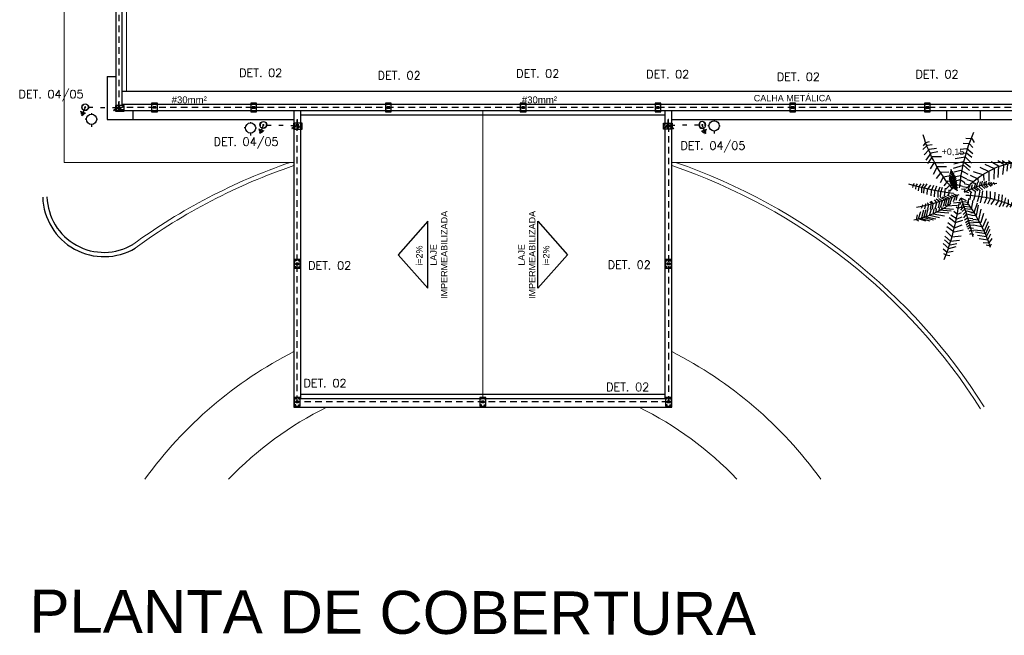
# Model space of a CAD drawing. Header units: metres. Extents: x 2092 to 2374, y -368 to -200.
# Tile 1 of 20: x 2092 to 2115, y -305 to -291. Entities that reach past the tile are written whole.
import ezdxf

# ---------------------------------------------------------------- set-up
doc = ezdxf.new("R2010")
doc.units = ezdxf.units.M
doc.header["$LTSCALE"] = 0.3
for name, pattern in [('1-PISO', [0.225, 0.125, -0.1]), ('DASHED', [19.05, 12.7, -6.35]), ('HIDDEN', [9.525, 6.35, -3.175]), ('TUBO_PARARAIO', [0.9, 0.3, -0.6])]:
    doc.linetypes.add(name, pattern=pattern)
doc.layers.get('0').update_dxf_attribs({"color": 251})
doc.layers.add('0.1', color=1, linetype='Continuous', lineweight=9)
for name, color, linetype in [('01', 8, 'Continuous'), ('1', 1, 'Continuous'), ('ARQ-PIS', 1, 'Continuous'), ('ESQUADRIAS CORTE', 3, 'Continuous'), ('INCÊNDIO', 1, 'Continuous'), ('parede', 5, 'Continuous'), ('PROJEÇÃO', 6, 'HIDDEN'), ('SPDA cordoalha', 130, 'DASHED'), ('SPDA Texto', 7, 'Continuous'), ('T1', 2, 'Continuous'), ('TEXTO', 2, 'Continuous')]:
    doc.layers.add(name, color=color, linetype=linetype)
doc.styles.add('140CL', font='romans.shx', dxfattribs={"height": 21})
doc.styles.add('ARIAL', font='arial.ttf', dxfattribs={"height": 0.25})

# ---------------------------------------------------------------- blocks, each defined once
blk = doc.blocks.new('ty7t6')
at = {"color": 116}
for p, q in [((599554.4162, 8278661.2974), (599554.4548, 8278661.3299)), ((599554.4198, 8278661.3428), (599554.4442, 8278661.3559)), ((599554.4442, 8278661.3559), (599554.4816, 8278661.3608)), ((599554.4548, 8278661.3299), (599554.513, 8278661.3201)), ((599554.4159, 8278661.245), (599554.4735, 8278661.2949)), ((599554.43, 8278661.2094), (599554.4854, 8278661.2591)), ((599554.4322, 8278661.1748), (599554.4899, 8278661.2248)), ((599554.4735, 8278661.2949), (599554.5425, 8278661.2765)), ((599554.4854, 8278661.2591), (599554.5494, 8278661.2463)), ((599554.4899, 8278661.2248), (599554.5769, 8278661.2137)), ((599554.7658, 8278661.1986), (599554.8496, 8278661.2108)), ((599554.8038, 8278661.2352), (599554.8634, 8278661.239)), ((599554.8331, 8278661.26), (599554.8735, 8278661.268)), ((599554.8496, 8278661.2108), (599554.8774, 8278661.1513)), ((599554.8634, 8278661.239), (599554.8914, 8278661.1979)), ((599554.8735, 8278661.268), (599554.8836, 8278661.2482)), ((599554.4436, 8278661.124), (599554.5026, 8278661.1816)), ((599554.4514, 8278661.0826), (599554.5231, 8278661.1343)), ((599554.5026, 8278661.1816), (599554.5917, 8278661.1732)), ((599554.5231, 8278661.1343), (599554.6113, 8278661.1155)), ((599554.6698, 8278661.1267), (599554.6837, 8278661.1167)), ((599554.6759, 8278661.1565), (599554.6895, 8278661.1491)), ((599554.6837, 8278661.1167), (599554.7129, 8278661.1232)), ((599554.6895, 8278661.1491), (599554.7094, 8278661.1596)), ((599554.7143, 8278661.1128), (599554.8185, 8278661.1225)), ((599554.7315, 8278661.1348), (599554.8288, 8278661.1488)), ((599554.7486, 8278661.1673), (599554.8362, 8278661.1788)), ((599554.8185, 8278661.1225), (599554.855, 8278661.035)), ((599554.8288, 8278661.1488), (599554.8624, 8278661.0742)), ((599554.8362, 8278661.1788), (599554.873, 8278661.1085)), ((599554.1819, 8278661.0312), (599554.1591, 8278661.0181)), ((599554.1591, 8278661.0181), (599554.1682, 8278660.969)), ((599554.251, 8278661.0292), (599554.1795, 8278661.0089)), ((599554.291, 8278661.0308), (599554.2085, 8278661.0072)), ((599554.3238, 8278661.0196), (599554.2307, 8278660.9973)), ((599554.4638, 8278661.0418), (599554.5282, 8278661.0951)), ((599554.4746, 8278660.9958), (599554.5372, 8278661.0439)), ((599554.5282, 8278661.0951), (599554.6007, 8278661.0672)), ((599554.5372, 8278661.0439), (599554.6092, 8278661.0209)), ((599554.625, 8278661.0181), (599554.6529, 8278660.9968)), ((599554.6341, 8278661.0444), (599554.6648, 8278661.0207)), ((599554.6402, 8278661.0649), (599554.6658, 8278661.042)), ((599554.6449, 8278661.0866), (599554.6753, 8278661.0656)), ((599554.6563, 8278661.1052), (599554.6733, 8278661.0903)), ((599554.6648, 8278661.0207), (599554.7066, 8278661.0275)), ((599554.6658, 8278661.042), (599554.709, 8278661.0476)), ((599554.6733, 8278661.0903), (599554.711, 8278661.0992)), ((599554.6753, 8278661.0656), (599554.7125, 8278661.0691)), ((599554.7098, 8278661.0411), (599554.7838, 8278661.0415)), ((599554.714, 8278661.0667), (599554.7996, 8278661.0845)), ((599554.7838, 8278661.0415), (599554.8103, 8278660.9541)), ((599554.7996, 8278661.0845), (599554.8377, 8278661.0038)), ((599554.1795, 8278661.0089), (599554.2009, 8278660.9385)), ((599554.2085, 8278661.0072), (599554.2302, 8278660.9212)), ((599554.2307, 8278660.9973), (599554.2525, 8278660.9178)), ((599554.3465, 8278661.0124), (599554.2524, 8278660.9919)), ((599554.2524, 8278660.9919), (599554.2711, 8278660.9156)), ((599554.3808, 8278660.9977), (599554.2858, 8278660.9761)), ((599554.2858, 8278660.9761), (599554.3046, 8278660.9126)), ((599554.43, 8278660.9812), (599554.3192, 8278660.9613)), ((599554.3192, 8278660.9613), (599554.331, 8278660.9106)), ((599554.4714, 8278660.9518), (599554.3494, 8278660.9432)), ((599554.3494, 8278660.9432), (599554.3533, 8278660.9071)), ((599554.4956, 8278660.933), (599554.3797, 8278660.9252)), ((599554.3797, 8278660.9252), (599554.3865, 8278660.8996)), ((599554.4922, 8278660.9707), (599554.5513, 8278661.0084)), ((599554.5206, 8278660.9345), (599554.5552, 8278660.9615)), ((599554.5513, 8278661.0084), (599554.6013, 8278660.9899)), ((599554.5552, 8278660.9615), (599554.5951, 8278660.9467)), ((599554.5898, 8278660.9227), (599554.6209, 8278660.8859)), ((599554.6004, 8278660.9372), (599554.6332, 8278660.9073)), ((599554.6094, 8278660.9648), (599554.6478, 8278660.9303)), ((599554.6163, 8278660.9986), (599554.6451, 8278660.9602)), ((599554.6451, 8278660.9602), (599554.6977, 8278660.971)), ((599554.6478, 8278660.9303), (599554.6901, 8278660.9424)), ((599554.6529, 8278660.9968), (599554.7056, 8278661.0063)), ((599554.6834, 8278660.9455), (599554.7183, 8278660.9474)), ((599554.6961, 8278660.9735), (599554.7386, 8278660.975)), ((599554.7036, 8278661.0126), (599554.7632, 8278661.0165)), ((599554.7183, 8278660.9474), (599554.7482, 8278660.8525)), ((599554.7386, 8278660.975), (599554.7592, 8278660.875)), ((599554.7632, 8278661.0165), (599554.7855, 8278660.914)), ((599554.2077, 8278660.9064), (599554.2199, 8278660.8796)), ((599554.2199, 8278660.8796), (599554.214, 8278660.8716)), ((599554.2403, 8278660.9107), (599554.2499, 8278660.8707)), ((599554.2499, 8278660.8707), (599554.242, 8278660.8642)), ((599554.2796, 8278660.87), (599554.2643, 8278660.8543)), ((599554.2695, 8278660.9145), (599554.2796, 8278660.87)), ((599554.3044, 8278660.8604), (599554.2889, 8278660.8465)), ((599554.2958, 8278660.9133), (599554.3044, 8278660.8604)), ((599554.322, 8278660.86), (599554.3024, 8278660.8364)), ((599554.3131, 8278660.9147), (599554.322, 8278660.86)), ((599554.3556, 8278660.8497), (599554.3327, 8278660.8248)), ((599554.3389, 8278660.9107), (599554.3556, 8278660.8497)), ((599554.3843, 8278660.8434), (599554.3483, 8278660.8186)), ((599554.3731, 8278660.9024), (599554.3843, 8278660.8434)), ((599554.41, 8278660.834), (599554.376, 8278660.8139)), ((599554.3922, 8278660.8967), (599554.41, 8278660.834)), ((599554.516, 8278660.9174), (599554.4054, 8278660.9094)), ((599554.4054, 8278660.9094), (599554.4075, 8278660.8932)), ((599554.4215, 8278660.8858), (599554.4371, 8278660.8265)), ((599554.4403, 8278660.8818), (599554.4577, 8278660.8164)), ((599554.4486, 8278660.8857), (599554.4475, 8278660.8801)), ((599554.5549, 8278660.8794), (599554.4486, 8278660.8857)), ((599554.4633, 8278660.873), (599554.479, 8278660.8127)), ((599554.4844, 8278660.8519), (599554.505, 8278660.8006)), ((599554.5334, 8278660.7906), (599554.5133, 8278660.8447)), ((599554.5176, 8278660.8517), (599554.58, 8278660.8479)), ((599554.5544, 8278660.7832), (599554.5404, 8278660.8309)), ((599554.5589, 8278660.9093), (599554.5416, 8278660.8951)), ((599554.5858, 8278660.8972), (599554.5589, 8278660.9093)), ((599554.5742, 8278660.8325), (599554.5898, 8278660.8062)), ((599554.5792, 8278660.8686), (599554.5956, 8278660.8392)), ((599554.5898, 8278660.8062), (599554.6409, 8278660.8293)), ((599554.5911, 8278660.9031), (599554.6078, 8278660.8618)), ((599554.5956, 8278660.8392), (599554.6353, 8278660.843)), ((599554.6078, 8278660.8618), (599554.6567, 8278660.8709)), ((599554.6209, 8278660.8859), (599554.669, 8278660.8922)), ((599554.6332, 8278660.9073), (599554.6737, 8278660.9139)), ((599554.6606, 8278660.87), (599554.6644, 8278660.8126)), ((599554.6743, 8278660.91), (599554.6924, 8278660.915)), ((599554.6924, 8278660.915), (599554.7089, 8278660.8276)), ((599554.7498, 8278660.8408), (599554.7643, 8278660.7874)), ((599554.7772, 8278660.8523), (599554.796, 8278660.785)), ((599554.8179, 8278660.8577), (599554.84, 8278660.8039)), ((599554.8488, 8278660.8617), (599554.8756, 8278660.8099)), ((599554.8803, 8278660.8698), (599554.916, 8278660.8178)), ((599554.927, 8278660.8772), (599554.9525, 8278660.8357)), ((599554.9525, 8278660.8357), (599554.9587, 8278660.7694)), ((599554.9629, 8278660.8911), (599554.9855, 8278660.8426)), ((599554.9855, 8278660.8426), (599554.9915, 8278660.7776)), ((599554.9938, 8278660.8846), (599555.0115, 8278660.8553)), ((599555.0115, 8278660.8553), (599555.0218, 8278660.8053)), ((599555.0288, 8278660.8957), (599555.05, 8278660.8682)), ((599555.05, 8278660.8682), (599555.0485, 8278660.8219)), ((599555.0666, 8278660.8941), (599555.0766, 8278660.8756)), ((599555.0766, 8278660.8756), (599555.0826, 8278660.8488)), ((599554.1774, 8278660.7377), (599554.1855, 8278660.6957)), ((599554.2107, 8278660.7567), (599554.2128, 8278660.7075)), ((599554.2302, 8278660.761), (599554.2342, 8278660.7103)), ((599554.2616, 8278660.7743), (599554.2648, 8278660.7234)), ((599554.3012, 8278660.785), (599554.3062, 8278660.7334)), ((599554.3062, 8278660.7334), (599554.3284, 8278660.6832)), ((599554.334, 8278660.7947), (599554.336, 8278660.7392)), ((599554.336, 8278660.7392), (599554.3548, 8278660.6885)), ((599554.369, 8278660.8002), (599554.3681, 8278660.747)), ((599554.3681, 8278660.747), (599554.3893, 8278660.6985)), ((599554.4371, 8278660.8265), (599554.3905, 8278660.803)), ((599554.3932, 8278660.7952), (599554.3961, 8278660.7534)), ((599554.3961, 8278660.7534), (599554.4122, 8278660.7033)), ((599554.4577, 8278660.8164), (599554.4095, 8278660.7973)), ((599554.4311, 8278660.7919), (599554.4339, 8278660.7574)), ((599554.4339, 8278660.7574), (599554.4389, 8278660.7123)), ((599554.479, 8278660.8127), (599554.4357, 8278660.7907)), ((599554.505, 8278660.8006), (599554.4572, 8278660.7797)), ((599554.4677, 8278660.7792), (599554.4739, 8278660.759)), ((599554.4739, 8278660.759), (599554.4743, 8278660.7289)), ((599554.4867, 8278660.7405), (599554.5084, 8278660.7086)), ((599554.4962, 8278660.7747), (599554.5334, 8278660.7906)), ((599554.5166, 8278660.7655), (599554.5544, 8278660.7832)), ((599554.6653, 8278660.7556), (599554.6224, 8278660.7436)), ((599554.6224, 8278660.7436), (599554.6321, 8278660.7156)), ((599554.6625, 8278660.7289), (599554.6952, 8278660.7528)), ((599554.6785, 8278660.8197), (599554.6861, 8278660.7706)), ((599554.6861, 8278660.7706), (599554.6866, 8278660.7483)), ((599554.6883, 8278660.7154), (599554.7337, 8278660.7443)), ((599554.7141, 8278660.8257), (599554.7262, 8278660.7811)), ((599554.7169, 8278660.709), (599554.7531, 8278660.7351)), ((599554.7262, 8278660.7811), (599554.7297, 8278660.7447)), ((599554.7643, 8278660.7874), (599554.7741, 8278660.732)), ((599554.796, 8278660.785), (599554.7998, 8278660.7367)), ((599554.84, 8278660.8039), (599554.841, 8278660.7382)), ((599554.8756, 8278660.8099), (599554.8755, 8278660.7427)), ((599554.916, 8278660.8178), (599554.9212, 8278660.7487)), ((599554.1242, 8278660.7042), (599554.1309, 8278660.6794)), ((599554.1309, 8278660.6794), (599554.1411, 8278660.6679)), ((599554.1519, 8278660.7197), (599554.1574, 8278660.6902)), ((599554.1574, 8278660.6902), (599554.1707, 8278660.6691)), ((599554.1855, 8278660.6957), (599554.2055, 8278660.6699)), ((599554.2128, 8278660.7075), (599554.2335, 8278660.669)), ((599554.2342, 8278660.7103), (599554.2613, 8278660.6699)), ((599554.2648, 8278660.7234), (599554.2972, 8278660.6819)), ((599554.4188, 8278660.6045), (599554.3877, 8278660.6603)), ((599554.4587, 8278660.6446), (599554.4245, 8278660.6875)), ((599554.4849, 8278660.6805), (599554.4441, 8278660.72)), ((599554.4797, 8278660.6474), (599554.4587, 8278660.6446)), ((599554.4742, 8278660.6085), (599554.5207, 8278660.6414)), ((599554.4747, 8278660.6214), (599554.5253, 8278660.6594)), ((599554.4768, 8278660.6373), (599554.5323, 8278660.6754)), ((599554.4809, 8278660.6553), (599554.5369, 8278660.6934)), ((599554.4883, 8278660.677), (599554.5404, 8278660.7073)), ((599554.5034, 8278660.6997), (599554.5417, 8278660.7176)), ((599554.5161, 8278660.7131), (599554.5463, 8278660.7272)), ((599554.5207, 8278660.6414), (599554.5401, 8278660.5985)), ((599554.5253, 8278660.6594), (599554.5418, 8278660.6145)), ((599554.5323, 8278660.6754), (599554.5484, 8278660.6332)), ((599554.5369, 8278660.6934), (599554.5507, 8278660.6526)), ((599554.5404, 8278660.7073), (599554.554, 8278660.6682)), ((599554.5417, 8278660.7176), (599554.554, 8278660.6805)), ((599554.5463, 8278660.7272), (599554.5575, 8278660.6983)), ((599554.5818, 8278660.6314), (599554.5473, 8278660.6421)), ((599554.573, 8278660.6824), (599554.553, 8278660.6843)), ((599554.6058, 8278660.6968), (599554.573, 8278660.6824)), ((599554.6256, 8278660.6596), (599554.5818, 8278660.6314)), ((599554.5935, 8278660.7178), (599554.6253, 8278660.7211)), ((599554.6084, 8278660.6969), (599554.6435, 8278660.7024)), ((599554.6212, 8278660.6652), (599554.6726, 8278660.6797)), ((599554.6253, 8278660.7211), (599554.6219, 8278660.7271)), ((599554.6435, 8278660.7024), (599554.6449, 8278660.7117)), ((599554.647, 8278660.6265), (599554.7098, 8278660.6487)), ((599554.6639, 8278660.7268), (599554.6706, 8278660.6912)), ((599554.6726, 8278660.6797), (599554.675, 8278660.6907)), ((599554.697, 8278660.6779), (599554.6883, 8278660.7154)), ((599554.7098, 8278660.6487), (599554.713, 8278660.6693)), ((599554.7299, 8278660.6626), (599554.7169, 8278660.709)), ((599554.738, 8278660.7029), (599554.7682, 8278660.7292)), ((599554.7493, 8278660.6557), (599554.738, 8278660.7029)), ((599554.7542, 8278660.6198), (599554.7568, 8278660.6532)), ((599554.7985, 8278660.7274), (599554.7679, 8278660.7023)), ((599554.7679, 8278660.7023), (599554.7771, 8278660.6508)), ((599554.8201, 8278660.7157), (599554.7888, 8278660.6866)), ((599554.7888, 8278660.6866), (599554.7967, 8278660.6455)), ((599554.8066, 8278660.5828), (599554.8112, 8278660.6383)), ((599554.8363, 8278660.7073), (599554.8095, 8278660.6814)), ((599554.8095, 8278660.6814), (599554.8203, 8278660.6472)), ((599554.8534, 8278660.7016), (599554.8289, 8278660.6773)), ((599554.8289, 8278660.6773), (599554.8368, 8278660.6454)), ((599554.8806, 8278660.6946), (599554.8548, 8278660.6715)), ((599554.8548, 8278660.6715), (599554.8643, 8278660.6464)), ((599554.8581, 8278660.5521), (599554.8606, 8278660.6422)), ((599554.8945, 8278660.6845), (599554.8784, 8278660.664)), ((599554.8784, 8278660.664), (599554.8863, 8278660.6506)), ((599554.9168, 8278660.677), (599554.9034, 8278660.6647)), ((599554.9034, 8278660.6647), (599554.9071, 8278660.6546)), ((599554.3602, 8278660.507), (599554.3222, 8278660.5794)), ((599554.3939, 8278660.5588), (599554.3505, 8278660.618)), ((599554.4725, 8278660.5566), (599554.3939, 8278660.5588)), ((599554.4721, 8278660.5965), (599554.4188, 8278660.6045)), ((599554.4744, 8278660.5989), (599554.5212, 8278660.6252)), ((599554.4748, 8278660.5833), (599554.513, 8278660.6101)), ((599554.4814, 8278660.5657), (599554.5144, 8278660.5913)), ((599554.4844, 8278660.5548), (599554.5098, 8278660.5694)), ((599554.4884, 8278660.5408), (599554.5057, 8278660.5515)), ((599554.5057, 8278660.5515), (599554.5082, 8278660.5451)), ((599554.5098, 8278660.5694), (599554.5154, 8278660.5544)), ((599554.513, 8278660.6101), (599554.5278, 8278660.5784)), ((599554.5144, 8278660.5913), (599554.5203, 8278660.5668)), ((599554.5212, 8278660.6252), (599554.5333, 8278660.5898)), ((599554.5893, 8278660.5411), (599554.5237, 8278660.5566)), ((599554.5806, 8278660.5915), (599554.5398, 8278660.6008)), ((599554.6468, 8278660.6248), (599554.5806, 8278660.5915)), ((599554.6589, 8278660.5804), (599554.5893, 8278660.5411)), ((599554.6796, 8278660.5859), (599554.7542, 8278660.6198)), ((599554.7064, 8278660.5497), (599554.8066, 8278660.5828)), ((599554.7735, 8278660.5087), (599554.8581, 8278660.5521)), ((599554.9119, 8278660.5217), (599554.9079, 8278660.626)), ((599554.9532, 8278660.4972), (599554.9458, 8278660.6085)), ((599555.0031, 8278660.4788), (599554.99, 8278660.5793)), ((599555.0385, 8278660.4809), (599555.0346, 8278660.5477)), ((599554.3113, 8278660.4084), (599554.2646, 8278660.4746)), ((599554.3273, 8278660.4678), (599554.2929, 8278660.5244)), ((599554.4247, 8278660.4681), (599554.3273, 8278660.4678)), ((599554.4509, 8278660.5039), (599554.3602, 8278660.507)), ((599554.5181, 8278660.5177), (599554.6146, 8278660.4879)), ((599554.5211, 8278660.4757), (599554.6098, 8278660.4524)), ((599554.6098, 8278660.4524), (599554.6807, 8278660.509)), ((599554.6146, 8278660.4879), (599554.6719, 8278660.5402)), ((599554.6298, 8278660.4076), (599554.6906, 8278660.4704)), ((599554.82, 8278660.4798), (599554.9119, 8278660.5217)), ((599554.8829, 8278660.4531), (599554.9532, 8278660.4972)), ((599554.9459, 8278660.4439), (599555.0031, 8278660.4788)), ((599554.9886, 8278660.4444), (599555.0385, 8278660.4809)), ((599555.048, 8278660.4448), (599555.0738, 8278660.4656)), ((599555.0738, 8278660.4656), (599555.0691, 8278660.5198)), ((599554.2826, 8278660.3373), (599554.2352, 8278660.3909)), ((599554.2991, 8278660.3744), (599554.2501, 8278660.4403)), ((599554.3674, 8278660.3608), (599554.2991, 8278660.3744)), ((599554.4029, 8278660.41), (599554.3113, 8278660.4084)), ((599554.5349, 8278660.4251), (599554.6298, 8278660.4076)), ((599554.5653, 8278660.3742), (599554.642, 8278660.3693)), ((599554.642, 8278660.3693), (599554.6932, 8278660.4134)), ((599554.6474, 8278660.3276), (599554.7027, 8278660.3772)), ((599554.2637, 8278660.2999), (599554.2209, 8278660.3367)), ((599554.2512, 8278660.2684), (599554.223, 8278660.3021)), ((599554.2509, 8278660.2708), (599554.2855, 8278660.2604)), ((599554.3124, 8278660.2913), (599554.2637, 8278660.2999)), ((599554.3526, 8278660.329), (599554.2826, 8278660.3373)), ((599554.5824, 8278660.3341), (599554.6474, 8278660.3276)), ((599554.6115, 8278660.2755), (599554.6694, 8278660.2815)), ((599554.6694, 8278660.2815), (599554.7034, 8278660.3174)), ((599554.6933, 8278660.2313), (599554.7165, 8278660.2717)), ((599554.6365, 8278660.2289), (599554.6933, 8278660.2313))]:
    blk.add_line(p, q, dxfattribs=at)
at = {"color": 96}
for centre, radius, start, end in [((599552.1093, 8278660.5051), 2.4847, 8.17971, 21.25162), ((599553.3602, 8278661.7978), 1.5984, 323.4043, 341.17247), ((599551.5761, 8278661.9528), 3.2221, 339.13465, 346.09316), ((599553.893, 8278660.0066), 1.0434, 54.91439, 76.73616), ((599553.7813, 8278658.8969), 2.0374, 67.27884, 79.28907), ((599554.6024, 8278661.9944), 1.2155, 271.67042, 295.20766), ((599554.9203, 8278657.7707), 3.02, 97.68198, 106.02401), ((599555.6422, 8278660.3178), 1.1649, 158.78235, 169.61166), ((599554.9416, 8278661.2995), 0.6348, 239.7911, 269.64354), ((599555.6215, 8278659.7735), 1.4603, 139.50921, 163.12504), ((599556.2847, 8278660.8577), 1.7142, 184.95232, 203.63883), ((599555.2376, 8278661.2586), 0.8066, 222.61159, 261.59031)]:
    blk.add_arc(centre, radius, start, end, dxfattribs=at)
blk = doc.blocks.new('*U263', base_point=(-4326.845, 8432.823))
for p, q in [((-4326.863, 8432.846), (-4326.863, 8432.855)), ((-4326.863, 8432.841), (-4326.863, 8432.846)), ((-4326.863, 8432.791), (-4326.863, 8432.841)), ((-4326.862, 8432.791), (-4326.862, 8432.855)), ((-4326.855, 8432.791), (-4326.855, 8432.855)), ((-4326.855, 8432.855), (-4326.852, 8432.851)), ((-4326.852, 8432.794), (-4326.855, 8432.791)), ((-4326.852, 8432.851), (-4326.852, 8432.794)), ((-4326.838, 8432.851), (-4326.835, 8432.855)), ((-4326.838, 8432.794), (-4326.838, 8432.851)), ((-4326.838, 8432.794), (-4326.835, 8432.791)), ((-4326.835, 8432.791), (-4326.835, 8432.855)), ((-4326.828, 8432.791), (-4326.828, 8432.855)), ((-4326.826, 8432.791), (-4326.826, 8432.855))]:
    blk.add_line(p, q)
for points in [[(-4326.946, 8432.755), (-4326.744, 8432.755), (-4326.744, 8432.89), (-4326.946, 8432.89)], [(-4326.924, 8432.872), (-4326.929, 8432.863), (-4326.924, 8432.855), (-4326.914, 8432.855), (-4326.91, 8432.863), (-4326.914, 8432.872)], [(-4326.924, 8432.774), (-4326.929, 8432.782), (-4326.924, 8432.791), (-4326.914, 8432.791), (-4326.91, 8432.782), (-4326.914, 8432.774)], [(-4326.766, 8432.872), (-4326.761, 8432.863), (-4326.766, 8432.855), (-4326.775, 8432.855), (-4326.78, 8432.863), (-4326.775, 8432.872)], [(-4326.766, 8432.774), (-4326.761, 8432.782), (-4326.766, 8432.791), (-4326.775, 8432.791), (-4326.78, 8432.782), (-4326.775, 8432.774)]]:
    blk.add_lwpolyline(points, close=True)
for centre, radius, start, end in [((-4326.862, 8432.855), 0.00101, 326.3184, 213.6986), ((-4326.862, 8432.791), 0.000906, 157.7595, 22.2575), ((-4326.858, 8432.854), 0.00336, 175.2449, 4.7722), ((-4326.858, 8432.791), 0.00335, 0.0085, 180.0085), ((-4326.845, 8432.851), 0.00672, 3.8226, 176.1944), ((-4326.845, 8432.794), 0.00671, 180.0085, 0.0085), ((-4326.831, 8432.855), 0.00335, 180.0085, 0.0085), ((-4326.831, 8432.791), 0.00335, 0.0085, 180.0085), ((-4326.827, 8432.855), 0.00103, 324.2594, 215.7576), ((-4326.827, 8432.791), 0.000974, 149.4293, 30.5877)]:
    blk.add_arc(centre, radius, start, end)
blk = doc.blocks.new('*U259', base_point=(-4326.845, 8432.823))
for p, q in [((-4326.863, 8432.846), (-4326.863, 8432.855)), ((-4326.863, 8432.841), (-4326.863, 8432.846)), ((-4326.863, 8432.791), (-4326.863, 8432.841)), ((-4326.862, 8432.791), (-4326.862, 8432.855)), ((-4326.855, 8432.791), (-4326.855, 8432.855)), ((-4326.855, 8432.855), (-4326.852, 8432.851)), ((-4326.852, 8432.794), (-4326.855, 8432.791)), ((-4326.852, 8432.851), (-4326.852, 8432.794)), ((-4326.838, 8432.851), (-4326.835, 8432.855)), ((-4326.838, 8432.794), (-4326.838, 8432.851)), ((-4326.838, 8432.794), (-4326.835, 8432.791)), ((-4326.835, 8432.791), (-4326.835, 8432.855)), ((-4326.828, 8432.791), (-4326.828, 8432.855)), ((-4326.826, 8432.791), (-4326.826, 8432.855))]:
    blk.add_line(p, q)
for points in [[(-4326.946, 8432.755), (-4326.744, 8432.755), (-4326.744, 8432.89), (-4326.946, 8432.89)], [(-4326.924, 8432.872), (-4326.929, 8432.863), (-4326.924, 8432.855), (-4326.914, 8432.855), (-4326.91, 8432.863), (-4326.914, 8432.872)], [(-4326.924, 8432.774), (-4326.929, 8432.782), (-4326.924, 8432.791), (-4326.914, 8432.791), (-4326.91, 8432.782), (-4326.914, 8432.774)], [(-4326.766, 8432.872), (-4326.761, 8432.863), (-4326.766, 8432.855), (-4326.775, 8432.855), (-4326.78, 8432.863), (-4326.775, 8432.872)], [(-4326.766, 8432.774), (-4326.761, 8432.782), (-4326.766, 8432.791), (-4326.775, 8432.791), (-4326.78, 8432.782), (-4326.775, 8432.774)]]:
    blk.add_lwpolyline(points, close=True)
for centre, radius, start, end in [((-4326.862, 8432.855), 0.00101, 326.3184, 213.6986), ((-4326.862, 8432.791), 0.000906, 157.7595, 22.2575), ((-4326.858, 8432.854), 0.00336, 175.2449, 4.7722), ((-4326.858, 8432.791), 0.00335, 0.0085, 180.0085), ((-4326.845, 8432.851), 0.00672, 3.8226, 176.1944), ((-4326.845, 8432.794), 0.00671, 180.0085, 0.0085), ((-4326.831, 8432.855), 0.00335, 180.0085, 0.0085), ((-4326.831, 8432.791), 0.00335, 0.0085, 180.0085), ((-4326.827, 8432.855), 0.00103, 324.2594, 215.7576), ((-4326.827, 8432.791), 0.000974, 149.4293, 30.5877)]:
    blk.add_arc(centre, radius, start, end)
blk = doc.blocks.new('*U522', base_point=(-4316.44, 8443.439))
at = {"linetype": 'Continuous'}
for p, q in [((-4316.423, 8443.291), (-4316.547, 8443.34)), ((-4316.447, 8443.274), (-4316.541, 8443.311)), ((-4316.472, 8443.257), (-4316.534, 8443.281)), ((-4316.497, 8443.24), (-4316.528, 8443.252)), ((-4316.485, 8443.316), (-4316.446, 8443.417))]:
    blk.add_line(p, q, dxfattribs=at)
at = {"linetype": 'Continuous', "const_width": 0.0246}
blk.add_lwpolyline([(-4316.43, 8443.445, 1), (-4316.451, 8443.433, 1)], format="xyb", close=True, dxfattribs=at)
blk.add_circle((-4316.44, 8443.439), 0.08)
at = {"linetype": '1-PISO', "ltscale": 0.5}
blk.add_circle((-4316.44, 8443.439), 0.07, dxfattribs=at)
blk = doc.blocks.new('*U564', base_point=(-4298.783, 8439.102))
blk.add_hatch(color=256).paths.add_polyline_path([(-4298.77, 8439.081, 1), (-4298.795, 8439.124, 1)])
for p, q in [((-4298.805, 8439.091), (-4298.904, 8439.033)), ((-4298.805, 8439.091), (-4298.904, 8439.033)), ((-4298.782, 8439.127), (-4298.781, 8439.242)), ((-4298.782, 8439.127), (-4298.781, 8439.242)), ((-4298.781, 8439.242), (-4298.778, 8439.236)), ((-4298.762, 8439.089), (-4298.662, 8439.031)), ((-4298.762, 8439.089), (-4298.662, 8439.031)), ((-4298.904, 8439.033), (-4298.9, 8439.04)), ((-4298.662, 8439.031), (-4298.669, 8439.031))]:
    blk.add_line(p, q)
at = {"linetype": 'Continuous'}
for p, q in [((-4298.806, 8439.094), (-4298.9, 8439.04)), ((-4298.803, 8439.088), (-4298.897, 8439.034)), ((-4298.781, 8439.242), (-4298.785, 8439.236)), ((-4298.785, 8439.127), (-4298.785, 8439.236)), ((-4298.778, 8439.127), (-4298.778, 8439.236)), ((-4298.764, 8439.086), (-4298.669, 8439.031)), ((-4298.76, 8439.092), (-4298.666, 8439.037)), ((-4298.904, 8439.033), (-4298.897, 8439.034)), ((-4298.662, 8439.031), (-4298.666, 8439.037))]:
    blk.add_line(p, q, dxfattribs=at)
for start, end in [(119.4874, 299.4874), (299.4874, 119.4874)]:
    blk.add_arc((-4298.783, 8439.102), 0.025, start, end, dxfattribs=at)
blk = doc.blocks.new('*U625', base_point=(-4315.226, 8447.455))
at = {"linetype": 'ByBlock'}
blk.add_lwpolyline([(-4315.226, 8447.455), (-4314.545, 8447.446)], dxfattribs=at)
blk = doc.blocks.new('*U260', base_point=(-4326.845, 8432.823))
for p, q in [((-4326.863, 8432.846), (-4326.863, 8432.855)), ((-4326.863, 8432.841), (-4326.863, 8432.846)), ((-4326.863, 8432.791), (-4326.863, 8432.841)), ((-4326.862, 8432.791), (-4326.862, 8432.855)), ((-4326.855, 8432.791), (-4326.855, 8432.855)), ((-4326.855, 8432.855), (-4326.852, 8432.851)), ((-4326.852, 8432.794), (-4326.855, 8432.791)), ((-4326.852, 8432.851), (-4326.852, 8432.794)), ((-4326.838, 8432.851), (-4326.835, 8432.855)), ((-4326.838, 8432.794), (-4326.838, 8432.851)), ((-4326.838, 8432.794), (-4326.835, 8432.791)), ((-4326.835, 8432.791), (-4326.835, 8432.855)), ((-4326.828, 8432.791), (-4326.828, 8432.855)), ((-4326.826, 8432.791), (-4326.826, 8432.855))]:
    blk.add_line(p, q)
for points in [[(-4326.946, 8432.755), (-4326.744, 8432.755), (-4326.744, 8432.89), (-4326.946, 8432.89)], [(-4326.924, 8432.872), (-4326.929, 8432.863), (-4326.924, 8432.855), (-4326.914, 8432.855), (-4326.91, 8432.863), (-4326.914, 8432.872)], [(-4326.924, 8432.774), (-4326.929, 8432.782), (-4326.924, 8432.791), (-4326.914, 8432.791), (-4326.91, 8432.782), (-4326.914, 8432.774)], [(-4326.766, 8432.872), (-4326.761, 8432.863), (-4326.766, 8432.855), (-4326.775, 8432.855), (-4326.78, 8432.863), (-4326.775, 8432.872)], [(-4326.766, 8432.774), (-4326.761, 8432.782), (-4326.766, 8432.791), (-4326.775, 8432.791), (-4326.78, 8432.782), (-4326.775, 8432.774)]]:
    blk.add_lwpolyline(points, close=True)
for centre, radius, start, end in [((-4326.862, 8432.855), 0.00101, 326.3184, 213.6986), ((-4326.862, 8432.791), 0.000906, 157.7595, 22.2575), ((-4326.858, 8432.854), 0.00336, 175.2449, 4.7722), ((-4326.858, 8432.791), 0.00335, 0.0085, 180.0085), ((-4326.845, 8432.851), 0.00672, 3.8226, 176.1944), ((-4326.845, 8432.794), 0.00671, 180.0085, 0.0085), ((-4326.831, 8432.855), 0.00335, 180.0085, 0.0085), ((-4326.831, 8432.791), 0.00335, 0.0085, 180.0085), ((-4326.827, 8432.855), 0.00103, 324.2594, 215.7576), ((-4326.827, 8432.791), 0.000974, 149.4293, 30.5877)]:
    blk.add_arc(centre, radius, start, end)

msp = doc.modelspace()

# ---------------------------------------------------------------- linework, layer by layer
at = {"layer": '0.1', "color": 8}
for p, q in [((2103.282, -299.871, 0), (2103.282, -293.171, 0)), ((2126.861, -294.371, 0), (2107.682, -294.371, 0))]:
    msp.add_line(p, q, dxfattribs=at)
at = {"layer": '0.1', "color": 8, "elevation": 0}
for points in [[(2098.882, -294.371), (2093.532, -294.371), (2093.543, -274.22)], [(2094.982, -292.721), (2094.982, -287.521)]]:
    msp.add_lwpolyline(points, dxfattribs=at)
at = {"layer": '0.1', "color": 8}
for centre, radius, start, end in [((2103.286, -307.438, 0), 13.818, 108.9674, 126.1602), ((2103.282, -307.43, 0), 13.809, 32.2711, 71.0373), ((2103.286, -307.438, 0), 13.718, 108.7261, 126.1807), ((2103.282, -307.43, 0), 13.709, 32.2691, 71.2792), ((2103.282, -307.43, 0), 9.709, 116.9484, 144.1401), ((2103.282, -307.43, 0), 9.709, 35.8599, 63.0516), ((2103.282, -307.43, 0), 8.209, 116.2945, 136.144), ((2103.282, -307.43, 0), 8.209, 43.856, 63.7055)]:
    msp.add_arc(centre, radius, start, end, dxfattribs=at)
at = {"layer": '1', "color": 8}
for radius, end in [(1.429, 300.6314), (1.329, 300.4266)]:
    msp.add_arc((2094.46, -295.136, 0), radius, 181.6926, end, dxfattribs=at)
at = {"layer": 'ARQ-PIS', "color": 7}
for p, q in [((2094.17, -293.228, 0), (2094.17, -293.249, 0)), ((2094.051, -293.368, 0), (2094.021, -293.368, 0)), ((2094.17, -293.486, 0), (2094.17, -293.544, 0)), ((2094.288, -293.368, 0), (2094.308, -293.368, 0)), ((2097.874, -293.431, 0), (2097.874, -293.452, 0)), ((2108.668, -293.382, 0), (2108.668, -293.403, 0)), ((2097.756, -293.57, 0), (2097.725, -293.57, 0)), ((2097.874, -293.689, 0), (2097.874, -293.746, 0)), ((2097.993, -293.57, 0), (2098.013, -293.57, 0)), ((2108.549, -293.521, 0), (2108.519, -293.521, 0)), ((2108.668, -293.64, 0), (2108.668, -293.697, 0)), ((2108.787, -293.521, 0), (2108.806, -293.521, 0))]:
    msp.add_line(p, q, dxfattribs=at)
for centre in [(2094.17, -293.368, 0), (2097.874, -293.57, 0), (2108.668, -293.521, 0)]:
    msp.add_circle(centre, 0.119, dxfattribs=at)
at = {"layer": 'ESQUADRIAS CORTE'}
for p, q in [((2094.732, -281.771, 0), (2094.732, -293.171, 0)), ((2094.882, -293.021, 0), (2094.882, -281.921, 0)), ((2126.112, -293.021, 0), (2094.882, -293.021, 0)), ((2126.262, -293.171, 0), (2094.732, -293.171, 0))]:
    msp.add_line(p, q, dxfattribs=at)
at = {"layer": 'ESQUADRIAS CORTE', "elevation": 0}
for points in [[(2098.882, -293.171), (2098.882, -299.871)], [(2099.032, -293.171), (2099.032, -299.871)], [(2107.532, -299.871), (2107.532, -293.171)], [(2107.682, -299.871), (2107.682, -293.171)], [(2098.882, -299.871), (2098.882, -300.071), (2107.682, -300.071), (2107.682, -299.871)], [(2107.532, -299.871), (2099.032, -299.871)]]:
    msp.add_lwpolyline(points, dxfattribs=at)
at = {"layer": 'parede', "color": 8, "linetype": 'Continuous', "ltscale": 0.2, "elevation": 0}
for points in [[(2102.003, -297.301), (2102.003, -295.74), (2101.309, -296.521), (2102.003, -297.301)], [(2104.56, -297.301), (2104.56, -295.74), (2105.254, -296.521), (2104.56, -297.301)]]:
    msp.add_lwpolyline(points, dxfattribs=at)
at = {"layer": 'PROJEÇÃO', "color": 8, "ltscale": 0.7}
for p, q in [((2095.132, -293.171, 0), (2095.132, -293.371, 0)), ((2114.083, -293.171, 0), (2114.083, -293.371, 0)), ((2114.862, -293.171, 0), (2114.862, -293.371, 0))]:
    msp.add_line(p, q, dxfattribs=at)
at = {"layer": 'SPDA cordoalha', "color": 2, "lineweight": -2, "ltscale": 0.04}
for p in [(2094.807, -281.846, 0), (2126.187, -293.096, 0)]:
    msp.add_line(p, (2094.807, -293.096, 0), dxfattribs=at)
at = {"layer": 'SPDA cordoalha', "lineweight": -2, "ltscale": 0.04, "elevation": 0}
msp.add_lwpolyline([(2107.607, -293.504), (2107.607, -299.946), (2098.957, -299.946), (2098.957, -293.51)], dxfattribs=at)
at = {"layer": 'T1', "linetype": 'Continuous', "ltscale": 0.2}
for p, q in [((2126.112, -292.721, 0), (2094.882, -292.721, 0)), ((2107.532, -293.271, 0), (2099.032, -293.271, 0))]:
    msp.add_line(p, q, dxfattribs=at)
msp.add_lwpolyline([(2094.532, -292.371), (2094.732, -292.371)], dxfattribs=at)
at = {"layer": 'T1', "linetype": 'Continuous', "ltscale": 0.2, "elevation": 0}
for points in [[(2094.532, -292.371), (2094.532, -293.371), (2098.882, -293.371)], [(2107.682, -293.371), (2126.462, -293.371), (2126.462, -292.371), (2126.262, -292.371)], [(2107.532, -299.771), (2099.032, -299.771)]]:
    msp.add_lwpolyline(points, dxfattribs=at)

# ---------------------------------------------------------------- block references
at = {"layer": '01', "xscale": -2.408769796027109, "yscale": 2.408769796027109, "zscale": 2.408769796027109, "rotation": 180}
msp.add_blockref('ty7t6', (-1442074.569, 19941092.903, 0), dxfattribs=at)
at = {"layer": 'INCÊNDIO'}
for name, p in [('*U522', (2094.021, -293.086, 0)), ('*U564', (2094.807, -293.096, 0)), ('*U259', (2094.825, -293.114, 0)), ('*U522', (2098.171, -293.499, 0)), ('*U564', (2098.957, -293.51, 0)), ('*U259', (2098.975, -293.528, 0))]:
    msp.add_blockref(name, p, dxfattribs=at)
at = {"layer": 'INCÊNDIO', "rotation": 90.00000000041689}
for name, p in [('*U263', (2095.635, -293.093)), ('*U260', (2097.945, -293.095, 0)), ('*U260', (2101.083, -293.095, 0)), ('*U260', (2104.221, -293.095, 0)), ('*U260', (2107.359, -293.095, 0)), ('*U260', (2110.497, -293.095, 0)), ('*U260', (2113.635, -293.095, 0)), ('*U260', (2098.957, -296.734, 0)), ('*U260', (2107.607, -296.734, 0)), ('*U260', (2098.957, -299.946, 0)), ('*U260', (2103.282, -299.946, 0)), ('*U260', (2107.607, -299.946, 0))]:
    msp.add_blockref(name, p, dxfattribs=at)
at = {"layer": 'INCÊNDIO', "linetype": 'TUBO_PARARAIO'}
for p in [(2094.101, -293.087, 0), (2098.251, -293.501, 0)]:
    msp.add_blockref('*U625', p, dxfattribs=at)
at = {"layer": 'INCÊNDIO', "xscale": -1}
for name, p in [('*U564', (2107.607, -293.51, 0)), ('*U259', (2107.588, -293.528, 0)), ('*U522', (2108.393, -293.499, 0))]:
    msp.add_blockref(name, p, dxfattribs=at)
at = {"layer": 'INCÊNDIO', "linetype": 'TUBO_PARARAIO', "xscale": -1}
msp.add_blockref('*U625', (2108.313, -293.501, 0), dxfattribs=at)

# ---------------------------------------------------------------- texts
at = {"color": 0, "linetype": 'ByBlock', "style": '140CL'}
for s, p in [('DET. 02', (2097.607, -292.382)), ('DET. 02', (2100.831, -292.442)), ('DET. 02', (2104.06, -292.398)), ('DET. 02', (2107.087, -292.413)), ('DET. 02', (2110.129, -292.474)), ('DET. 02', (2113.357, -292.414)), ('DET. 04/05', (2092.469, -292.878)), ('DET. 04/05', (2097.012, -293.985)), ('DET. 04/05', (2107.883, -294.075)), ('DET. 02', (2099.212, -296.867)), ('DET. 02', (2106.189, -296.849)), ('DET. 02', (2099.104, -299.606)), ('DET. 02', (2106.153, -299.696))]:
    msp.add_text(s, height=0.192, dxfattribs=at).set_placement(p)
at = {"layer": 'SPDA Texto', "lineweight": -2, "ltscale": 0.04, "style": 'ARIAL'}
for p in [(2096.034, -292.995), (2104.19, -292.995)]:
    msp.add_text('#30mm²', height=0.16, dxfattribs=at).set_placement(p)
at = {"layer": 'TEXTO', "color": 8, "style": 'ARIAL'}
for p in [(2101.877, -296.835, 0), (2104.833, -296.835, 0)]:
    msp.add_text(' i=2%%%', height=0.15, rotation=90, dxfattribs=at).set_placement(p)
at = {"layer": 'TEXTO', "color": 8, "insert": (2110.494, -292.876, 0), "char_height": 0.15, "attachment_point": 5, "style": 'ARIAL'}
msp.add_mtext('\\A1;CALHA METÁLICA', dxfattribs=at)
at = {"layer": 'TEXTO', "color": 8, "attachment_point": 1, "rotation": 359.7987}
for s, insert, char_height, width in [('\\pi2.27089;{\\fArial|b0|i0|c0|p34;\\C256;+0,15}', (2111.695, -294.038), 0.15, 5.05194), ('\\pi8.28863;{\\fArial|b0|i0|c0|p34;\\C256;PLANTA DE COBERTURA}', (2084.438, -304.285, 0), 1, 33.39376)]:
    msp.add_mtext(s, dxfattribs=dict(at, insert=insert, char_height=char_height, width=width))
at = {"layer": 'TEXTO', "color": 8, "char_height": 0.15, "attachment_point": 5, "rotation": 90, "style": 'ARIAL'}
for insert in [(2102.258, -296.524, 0), (2104.306, -296.524, 0)]:
    msp.add_mtext('\\A1;LAJE \\PIMPERMEABILIZADA', dxfattribs=dict(at, insert=insert))

doc.saveas('drawing.dxf')
